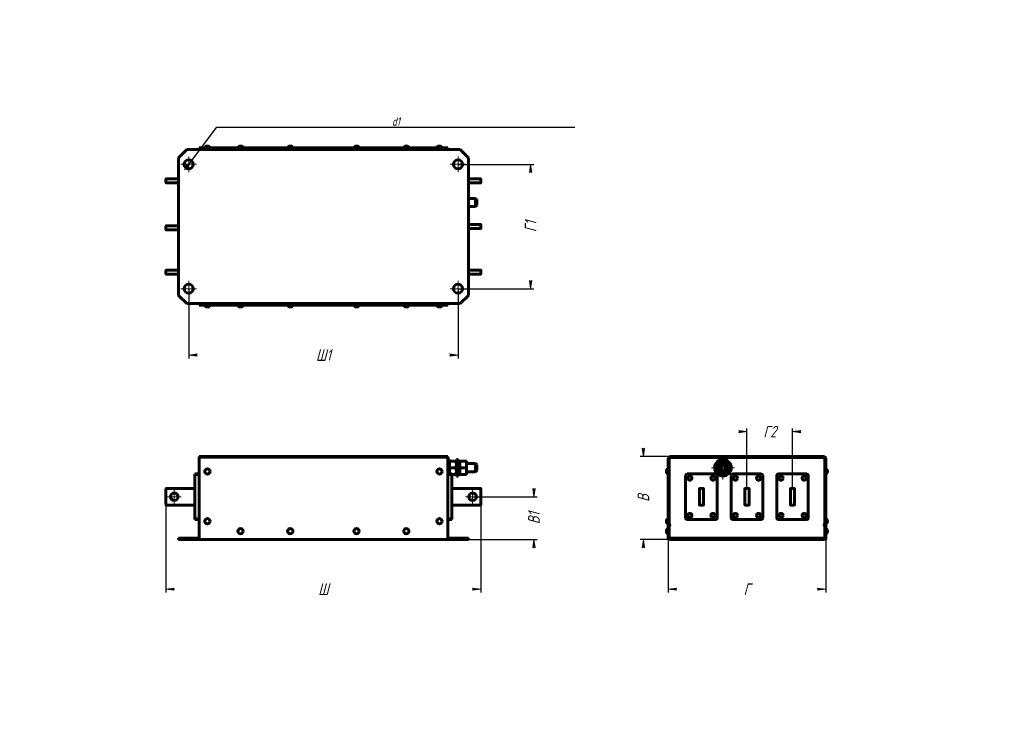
# Model space of a CAD drawing. Header units: millimetres. Extents: x 0 to 594, y 0 to 420.
import ezdxf

# ---------------------------------------------------------------- set-up
doc = ezdxf.new("R2010")
doc.units = ezdxf.units.MM
for name, pattern in [('K5LT_AXLED', [12, 7.5, -1.5, 1.5, -1.5]), ('K5LT_BASIC', [0]), ('K5LT_THIN', [0])]:
    doc.linetypes.add(name, pattern=pattern)
doc.layers.add('Системный слой', color=7, linetype='Continuous')
doc.styles.add('KDIMTEXTSTYLE', font='GOST_AU.SHX', dxfattribs={"width": 0.96, "oblique": 15, "height": 5})
doc.dimstyles.new('KDIMSTYLE (0.50)', dxfattribs={"dimtxt": 5, "dimasz": 1, "dimexe": 2, "dimexo": 0, "dimgap": 1, "dimtad": 1, "dimlfac": 2, "dimtxsty": 'KDIMTEXTSTYLE', "dimsah": 1, "dimcen": 0, "dimdle": 1, "dimadec": 0, "dimazin": 0, "dimtfac": 0.667, "dimtmove": 0, "dimatfit": 3, "dimfxl": 1, "dimtvp": 1, "dimtolj": 1, "dimtzin": 0, "dimarcsym": 0})

# ---------------------------------------------------------------- blocks, each defined once
blk = doc.blocks.new('U0')
at = {"layer": 'Системный слой', "color": 150, "linetype": 'K5LT_BASIC', "lineweight": 60, "true_color": 0x0080ff}
for p, q in [((257.74, 342.3), (257.74, 342.19)), ((257.74, 248.4), (257.74, 248.3))]:
    blk.add_line(p, q, dxfattribs=at)
blk = doc.blocks.new('U1')
at = {"layer": 'Системный слой', "color": 150, "linetype": 'K5LT_BASIC', "lineweight": 60, "true_color": 0x0080ff}
for p, q in [((258.24, 342.3), (258.24, 341.8)), ((258.24, 248.8), (258.24, 248.3))]:
    blk.add_line(p, q, dxfattribs=at)
blk = doc.blocks.new('U2')
at = {"layer": 'Системный слой', "color": 150, "linetype": 'K5LT_BASIC', "lineweight": 60, "true_color": 0x0080ff}
for p, q in [((274.94, 309.8), (274.94, 312.3)), ((274.94, 307.3), (274.94, 309.8))]:
    blk.add_line(p, q, dxfattribs=at)
blk = doc.blocks.new('U3')
at = {"layer": 'Системный слой', "color": 150, "linetype": 'K5LT_BASIC', "lineweight": 60, "true_color": 0x0080ff}
for p, q in [((275.74, 309.8), (275.74, 311.5)), ((275.74, 308.1), (275.74, 309.8))]:
    blk.add_line(p, q, dxfattribs=at)
blk = doc.blocks.new('U4')
at = {"layer": 'Системный слой', "color": 150, "linetype": 'K5LT_BASIC', "lineweight": 60, "true_color": 0x0080ff}
for p, q in [((108.74, 342.19), (108.74, 342.3)), ((108.74, 248.3), (108.74, 248.4))]:
    blk.add_line(p, q, dxfattribs=at)
blk = doc.blocks.new('U5')
at = {"layer": 'Системный слой', "color": 150, "linetype": 'K5LT_BASIC', "lineweight": 60, "true_color": 0x0080ff}
for p, q in [((108.24, 341.8), (108.24, 342.3)), ((108.24, 248.3), (108.24, 248.8))]:
    blk.add_line(p, q, dxfattribs=at)
blk = doc.blocks.new('KDIMARROW_01')
at = {"layer": 'Системный слой'}
blk.add_hatch(color=0, dxfattribs=at).paths.add_polyline_path([(0, 0), (-5, 0.66), (-4.5, 0), (-5, -0.66)])
at = {"layer": 'Системный слой', "color": 0, "linetype": 'K5LT_THIN', "lineweight": 18}
for p, q in [((-4.5, 0), (-5, 0.66)), ((-5, 0.66), (0, 0)), ((0, 0), (-5, -0.66)), ((-5, -0.66), (-4.5, 0)), ((0, 0), (-1, 0))]:
    blk.add_line(p, q, dxfattribs=at)
blk = doc.blocks.new('U6')
at = {"layer": 'Системный слой', "color": 30, "linetype": 'K5LT_AXLED', "lineweight": 18, "true_color": 0xff8000}
for q in [(101.99, 262.55), (97.24, 257.8), (106.74, 257.8), (101.99, 253.05)]:
    blk.add_line((101.99, 257.8), q, dxfattribs=at)
blk = doc.blocks.new('U7')
at = {"layer": 'Системный слой', "color": 30, "linetype": 'K5LT_AXLED', "lineweight": 18, "true_color": 0xff8000}
for q in [(97.24, 332.8), (101.99, 337.55), (106.74, 332.8), (101.99, 328.05)]:
    blk.add_line((101.99, 332.8), q, dxfattribs=at)
blk = doc.blocks.new('U8')
at = {"layer": 'Системный слой', "color": 30, "linetype": 'K5LT_AXLED', "lineweight": 18, "true_color": 0xff8000}
for q in [(264.49, 262.55), (259.74, 257.8), (269.24, 257.8), (264.49, 253.05)]:
    blk.add_line((264.49, 257.8), q, dxfattribs=at)
blk = doc.blocks.new('U9')
at = {"layer": 'Системный слой', "color": 30, "linetype": 'K5LT_AXLED', "lineweight": 18, "true_color": 0xff8000}
for q in [(259.74, 332.8), (264.49, 337.55), (269.24, 332.8), (264.49, 328.05)]:
    blk.add_line((264.49, 332.8), q, dxfattribs=at)
blk = doc.blocks.new('KDIMARROW_02')
at = {"layer": 'Системный слой'}
blk.add_hatch(color=0, dxfattribs=at).paths.add_polyline_path([(4.5, 0), (5, 0.66), (0, 0), (5, -0.66)])
at = {"layer": 'Системный слой', "color": 0, "linetype": 'K5LT_THIN', "lineweight": 18}
for p, q in [((0, 0), (-1, 0)), ((5, 0.66), (0, 0)), ((0, 0), (5, -0.66)), ((0, 0), (7, 0)), ((4.5, 0), (5, 0.66)), ((5, -0.66), (4.5, 0))]:
    blk.add_line(p, q, dxfattribs=at)
blk = doc.blocks.new('U10')
at = {"layer": 'Системный слой', "color": 150, "linetype": 'K5LT_BASIC', "lineweight": 60, "true_color": 0x0080ff}
for p, q in [((259.24, 149.87), (259.24, 154.87)), ((259.24, 146.12), (259.24, 149.87))]:
    blk.add_line(p, q, dxfattribs=at)
blk = doc.blocks.new('U11')
at = {"layer": 'Системный слой', "color": 150, "linetype": 'K5LT_BASIC', "lineweight": 60, "true_color": 0x0080ff}
for p, q in [((264.44, 149.87), (264.44, 154.87)), ((264.44, 144.87), (264.44, 149.87))]:
    blk.add_line(p, q, dxfattribs=at)
blk = doc.blocks.new('U12')
at = {"layer": 'Системный слой', "color": 150, "linetype": 'K5LT_BASIC', "lineweight": 60, "true_color": 0x0080ff}
for p, q in [((263.44, 149.87), (263.44, 154.87)), ((263.44, 144.87), (263.44, 149.87))]:
    blk.add_line(p, q, dxfattribs=at)
blk = doc.blocks.new('U13')
at = {"layer": 'Системный слой', "color": 150, "linetype": 'K5LT_BASIC', "lineweight": 60, "true_color": 0x0080ff}
for p, q in [((259.24, 147.87), (259.27, 147.28)), ((259.27, 147.28), (259.37, 146.69)), ((259.37, 146.69), (259.51, 146.12))]:
    blk.add_line(p, q, dxfattribs=at)
blk = doc.blocks.new('U14')
at = {"layer": 'Системный слой', "color": 30, "linetype": 'K5LT_AXLED', "lineweight": 18, "true_color": 0xff8000}
for q in [(88.99, 132.37), (93.24, 136.62), (97.49, 132.37), (93.24, 128.12)]:
    blk.add_line((93.24, 132.37), q, dxfattribs=at)
blk = doc.blocks.new('U15')
at = {"layer": 'Системный слой', "color": 30, "linetype": 'K5LT_AXLED', "lineweight": 18, "true_color": 0xff8000}
for q in [(268.99, 132.37), (273.24, 136.62), (277.49, 132.37), (273.24, 128.12)]:
    blk.add_line((273.24, 132.37), q, dxfattribs=at)
blk = doc.blocks.new('U16')
at = {"layer": 'Системный слой', "color": 150, "linetype": 'K5LT_BASIC', "lineweight": 60, "true_color": 0x0080ff}
for p, q in [((465.27, 127.37), (465.02, 127.37)), ((467.52, 127.37), (467.27, 127.37))]:
    blk.add_line(p, q, dxfattribs=at)
blk = doc.blocks.new('U17')
at = {"layer": 'Системный слой', "color": 150, "linetype": 'K5LT_BASIC', "lineweight": 60, "true_color": 0x0080ff}
for p, q in [((467.52, 137.37), (467.52, 137.12)), ((467.52, 127.62), (467.52, 127.37))]:
    blk.add_line(p, q, dxfattribs=at)
blk = doc.blocks.new('U18')
at = {"layer": 'Системный слой', "color": 150, "linetype": 'K5LT_BASIC', "lineweight": 60, "true_color": 0x0080ff}
for p, q in [((465.02, 137.12), (465.02, 137.37)), ((465.02, 127.37), (465.02, 127.62))]:
    blk.add_line(p, q, dxfattribs=at)
blk = doc.blocks.new('U19')
at = {"layer": 'Системный слой', "color": 150, "linetype": 'K5LT_BASIC', "lineweight": 60, "true_color": 0x0080ff}
for p, q in [((465.02, 137.37), (465.27, 137.37)), ((467.27, 137.37), (467.52, 137.37))]:
    blk.add_line(p, q, dxfattribs=at)
blk = doc.blocks.new('U20')
at = {"layer": 'Системный слой', "color": 150, "linetype": 'K5LT_BASIC', "lineweight": 60, "true_color": 0x0080ff}
for p, q in [((410.27, 127.37), (410.02, 127.37)), ((412.52, 127.37), (412.27, 127.37))]:
    blk.add_line(p, q, dxfattribs=at)
blk = doc.blocks.new('U21')
at = {"layer": 'Системный слой', "color": 150, "linetype": 'K5LT_BASIC', "lineweight": 60, "true_color": 0x0080ff}
for p, q in [((412.52, 137.37), (412.52, 137.12)), ((412.52, 127.62), (412.52, 127.37))]:
    blk.add_line(p, q, dxfattribs=at)
blk = doc.blocks.new('U22')
at = {"layer": 'Системный слой', "color": 150, "linetype": 'K5LT_BASIC', "lineweight": 60, "true_color": 0x0080ff}
for p, q in [((410.02, 137.12), (410.02, 137.37)), ((410.02, 127.37), (410.02, 127.62))]:
    blk.add_line(p, q, dxfattribs=at)
blk = doc.blocks.new('U23')
at = {"layer": 'Системный слой', "color": 150, "linetype": 'K5LT_BASIC', "lineweight": 60, "true_color": 0x0080ff}
for p, q in [((410.02, 137.37), (410.27, 137.37)), ((412.27, 137.37), (412.52, 137.37))]:
    blk.add_line(p, q, dxfattribs=at)
blk = doc.blocks.new('U24')
at = {"layer": 'Системный слой', "color": 150, "linetype": 'K5LT_BASIC', "lineweight": 60, "true_color": 0x0080ff}
for p, q in [((391.77, 107.37), (392.27, 107.37)), ((485.27, 107.37), (485.77, 107.37))]:
    blk.add_line(p, q, dxfattribs=at)
blk = doc.blocks.new('U25')
at = {"layer": 'Системный слой', "color": 150, "linetype": 'K5LT_BASIC', "lineweight": 60, "true_color": 0x0080ff}
for p, q in [((437.77, 127.37), (437.52, 127.37)), ((440.02, 127.37), (439.77, 127.37))]:
    blk.add_line(p, q, dxfattribs=at)
blk = doc.blocks.new('U26')
at = {"layer": 'Системный слой', "color": 150, "linetype": 'K5LT_BASIC', "lineweight": 60, "true_color": 0x0080ff}
for p, q in [((440.02, 137.37), (440.02, 137.12)), ((440.02, 127.62), (440.02, 127.37))]:
    blk.add_line(p, q, dxfattribs=at)
blk = doc.blocks.new('U27')
at = {"layer": 'Системный слой', "color": 150, "linetype": 'K5LT_BASIC', "lineweight": 60, "true_color": 0x0080ff}
for p, q in [((437.52, 137.12), (437.52, 137.37)), ((437.52, 127.37), (437.52, 127.62))]:
    blk.add_line(p, q, dxfattribs=at)
blk = doc.blocks.new('U28')
at = {"layer": 'Системный слой', "color": 150, "linetype": 'K5LT_BASIC', "lineweight": 60, "true_color": 0x0080ff}
for p, q in [((437.52, 137.37), (437.77, 137.37)), ((439.77, 137.37), (440.02, 137.37))]:
    blk.add_line(p, q, dxfattribs=at)
blk = doc.blocks.new('U29')
at = {"layer": 'Системный слой', "color": 30, "linetype": 'K5LT_AXLED', "lineweight": 18, "true_color": 0xff8000}
for q in [(424.27, 156.87), (417.27, 149.87), (431.27, 149.87), (424.27, 142.87)]:
    blk.add_line((424.27, 149.87), q, dxfattribs=at)

msp = doc.modelspace()

# ---------------------------------------------------------------- linework, layer by layer
at = {"layer": 'Системный слой', "color": 150, "linetype": 'K5LT_BASIC', "lineweight": 60, "true_color": 0x0080ff}
for p, q in [((100.7365, 341.7955), (95.7365, 336.7955)), ((108.7365, 341.7955), (100.7365, 341.7955)), ((108.2365, 342.7955), (258.2365, 342.7955)), ((108.2365, 342.2955), (108.2365, 342.7955)), ((108.2365, 342.2955), (258.2365, 342.2955)), ((108.7365, 342.1911), (108.7365, 341.7955)), ((108.7365, 341.7955), (108.7365, 341.0455)), ((257.7365, 341.7955), (257.7365, 342.1911)), ((265.7365, 341.7955), (257.7365, 341.7955)), ((257.7365, 341.0455), (257.7365, 341.7955)), ((258.2365, 342.2955), (258.2365, 342.7955)), ((270.7365, 336.7955), (265.7365, 341.7955)), ((95.7365, 336.7955), (95.7365, 253.7955)), ((270.7365, 253.7955), (270.7365, 336.7955)), ((88.2365, 321.7955), (88.2365, 323.7955)), ((88.4865, 324.0455), (95.7365, 324.0455)), ((88.4865, 321.5455), (95.7365, 321.5455)), ((277.9865, 324.0455), (270.7365, 324.0455)), ((277.9865, 321.5455), (270.7365, 321.5455)), ((278.2365, 323.7955), (278.2365, 321.7955)), ((274.9365, 312.2955), (270.7365, 312.2955)), ((274.9365, 312.2955), (275.7365, 311.4955)), ((274.9365, 307.2955), (270.7365, 307.2955)), ((274.9365, 307.2955), (275.7365, 308.0955)), ((88.2365, 293.5455), (88.2365, 295.5455)), ((88.4865, 295.7955), (95.7365, 295.7955)), ((88.4865, 293.2955), (95.7365, 293.2955)), ((277.9865, 296.5455), (270.7365, 296.5455)), ((277.9865, 294.0455), (270.7365, 294.0455)), ((278.2365, 296.2955), (278.2365, 294.2955)), ((88.2365, 266.7955), (88.2365, 268.7955)), ((88.4865, 269.0455), (95.7365, 269.0455)), ((277.9865, 269.0455), (270.7365, 269.0455)), ((278.2365, 268.7955), (278.2365, 266.7955)), ((88.4865, 266.5455), (95.7365, 266.5455)), ((277.9865, 266.5455), (270.7365, 266.5455)), ((95.7365, 253.7955), (100.7365, 248.7955)), ((108.7365, 249.5455), (108.7365, 248.7955)), ((257.7365, 248.7955), (257.7365, 249.5455)), ((265.7365, 248.7955), (270.7365, 253.7955)), ((100.7365, 248.7955), (108.7365, 248.7955)), ((258.2365, 248.2955), (108.2365, 248.2955)), ((108.2365, 248.2955), (108.2365, 247.7955)), ((258.2365, 247.7955), (108.2365, 247.7955)), ((108.7365, 248.7955), (108.7365, 248.3998)), ((257.7365, 248.7955), (265.7365, 248.7955)), ((257.7365, 248.3998), (257.7365, 248.7955)), ((258.2365, 248.2955), (258.2365, 247.7955)), ((108.2365, 156.6158), (108.2365, 155.6158)), ((108.2365, 156.6158), (258.2365, 156.6158)), ((108.2365, 155.6158), (108.2365, 106.6158)), ((258.2365, 155.6158), (258.2365, 156.6158)), ((258.2365, 106.6158), (258.2365, 155.6158)), ((259.2365, 154.8658), (258.2365, 154.8658)), ((264.4365, 154.8658), (263.4365, 154.8658)), ((391.2693, 106.6158), (391.2693, 155.6158)), ((391.7693, 106.6158), (391.7693, 155.6158)), ((392.7693, 155.1158), (391.7693, 155.6158)), ((391.7693, 155.6158), (392.2693, 155.6158)), ((392.2693, 156.6158), (485.2693, 156.6158)), ((392.2693, 156.1158), (485.2693, 156.1158)), ((392.2693, 155.6158), (392.2693, 156.1158)), ((392.2693, 156.1158), (392.7693, 155.1158)), ((392.7693, 155.1158), (392.2693, 155.6158)), ((392.2693, 155.6158), (392.7693, 155.1158)), ((484.7693, 155.1158), (485.2693, 156.1158)), ((485.7693, 155.6158), (484.7693, 155.1158)), ((484.7693, 155.1158), (485.2693, 155.6158)), ((485.2693, 155.6158), (484.7693, 155.1158)), ((485.2693, 156.1158), (485.2693, 155.6158)), ((485.2693, 155.6158), (485.7693, 155.6158)), ((485.7693, 155.6158), (485.7693, 106.6158)), ((486.2693, 155.6158), (486.2693, 106.6158)), ((259.2365, 153.8658), (259.5938, 153.8658)), ((259.5938, 153.8658), (263.0793, 153.8658)), ((259.5938, 149.8658), (263.0793, 149.8658)), ((263.0793, 153.8658), (263.4365, 153.8658)), ((265.4365, 153.6658), (264.4365, 153.6658)), ((264.4365, 150.0563), (265.4365, 150.4203)), ((264.4365, 149.3114), (265.4365, 149.6753)), ((265.4365, 153.8658), (265.7938, 153.8658)), ((265.4365, 151.8658), (265.4365, 153.8658)), ((265.4365, 147.8658), (265.4365, 151.8658)), ((265.7938, 153.8658), (269.2793, 153.8658)), ((265.7938, 149.8658), (269.2793, 149.8658)), ((269.2793, 153.8658), (269.6365, 153.8658)), ((269.6365, 151.8658), (269.6365, 153.8658)), ((274.9365, 152.3658), (269.6365, 152.3658)), ((269.6365, 147.8658), (269.6365, 151.8658)), ((274.9365, 147.3658), (274.9365, 152.3658)), ((274.9365, 152.3658), (275.7365, 151.5658)), ((275.7365, 148.1658), (275.7365, 151.5658)), ((419.6505, 149.8658), (420.8052, 151.8658)), ((420.8052, 147.8658), (419.6505, 149.8658)), ((420.8052, 151.8658), (421.9599, 153.8658)), ((421.9599, 153.8658), (424.2693, 153.8658)), ((424.2693, 153.8658), (426.5787, 153.8658)), ((426.5787, 153.8658), (427.7334, 151.8658)), ((427.7334, 151.8658), (428.8881, 149.8658)), ((428.8881, 149.8658), (427.7334, 147.8658)), ((105.7365, 146.1158), (105.7365, 145.1158)), ((105.7365, 146.1158), (108.2365, 146.1158)), ((105.7365, 145.1158), (105.7365, 119.6158)), ((260.7365, 146.1158), (258.2365, 146.1158)), ((260.7365, 145.1158), (260.7365, 146.1158)), ((260.7365, 145.8658), (263.0793, 145.8658)), ((260.7365, 119.6158), (260.7365, 145.1158)), ((263.4365, 145.8658), (263.0793, 145.8658)), ((264.4365, 144.8658), (263.4365, 144.8658)), ((265.4365, 146.0658), (264.4365, 146.0658)), ((265.4365, 145.8658), (265.4365, 147.8658)), ((265.7938, 145.8658), (265.4365, 145.8658)), ((265.7938, 145.8658), (269.2793, 145.8658)), ((269.6365, 145.8658), (269.2793, 145.8658)), ((269.6365, 145.8658), (269.6365, 147.8658)), ((274.9365, 147.3658), (269.6365, 147.3658)), ((274.9365, 147.3658), (275.7365, 148.1658)), ((401.7693, 119.6158), (401.7693, 145.1158)), ((402.7693, 146.1158), (419.7693, 146.1158)), ((420.7693, 145.1158), (420.7693, 119.6158)), ((421.9599, 145.8658), (420.8052, 147.8658)), ((424.2693, 145.8658), (421.9599, 145.8658)), ((426.5787, 145.8658), (424.2693, 145.8658)), ((427.7334, 147.8658), (426.5787, 145.8658)), ((429.2693, 119.6158), (429.2693, 145.1158)), ((430.2693, 146.1158), (447.2693, 146.1158)), ((448.2693, 145.1158), (448.2693, 119.6158)), ((456.7693, 119.6158), (456.7693, 145.1158)), ((457.7693, 146.1158), (474.7693, 146.1158)), ((475.7693, 145.1158), (475.7693, 119.6158)), ((88.2365, 137.1158), (88.2365, 127.6158)), ((105.7365, 137.3658), (88.4865, 137.3658)), ((260.7365, 137.3658), (277.9865, 137.3658)), ((278.2365, 137.1158), (278.2365, 127.6158)), ((410.0193, 137.1158), (410.0193, 127.6158)), ((410.2693, 137.3658), (412.2693, 137.3658)), ((412.5193, 137.1158), (412.5193, 127.6158)), ((437.5193, 137.1158), (437.5193, 127.6158)), ((437.7693, 137.3658), (439.7693, 137.3658)), ((440.0193, 137.1158), (440.0193, 127.6158)), ((465.0193, 137.1158), (465.0193, 127.6158)), ((465.2693, 137.3658), (467.2693, 137.3658)), ((467.5193, 137.1158), (467.5193, 127.6158)), ((88.4865, 127.3658), (105.7365, 127.3658)), ((277.9865, 127.3658), (260.7365, 127.3658)), ((410.2693, 127.3658), (412.2693, 127.3658)), ((437.7693, 127.3658), (439.7693, 127.3658)), ((465.2693, 127.3658), (467.2693, 127.3658)), ((105.7365, 119.6158), (105.7365, 118.6158)), ((260.7365, 118.6158), (260.7365, 119.6158)), ((105.7365, 118.6158), (108.2365, 118.6158)), ((260.7365, 118.6158), (258.2365, 118.6158)), ((391.7693, 115.3658), (392.2693, 115.3658)), ((392.2693, 114.8658), (391.7693, 114.8658)), ((391.7693, 114.8658), (391.7693, 107.3658)), ((392.2693, 115.3658), (392.2693, 114.8658)), ((392.2693, 115.3658), (392.7693, 115.3658)), ((419.7693, 118.6158), (402.7693, 118.6158)), ((447.2693, 118.6158), (430.2693, 118.6158)), ((474.7693, 118.6158), (457.7693, 118.6158)), ((484.7693, 115.3658), (485.2693, 115.3658)), ((485.2693, 114.8658), (485.2693, 115.3658)), ((485.7693, 115.3658), (485.2693, 115.3658)), ((485.7693, 114.8658), (485.2693, 114.8658)), ((485.7693, 107.3658), (485.7693, 114.8658)), ((95.7365, 107.3658), (95.7365, 106.6158)), ((100.7365, 107.3658), (95.7365, 107.3658)), ((100.7365, 107.3658), (100.7365, 106.6158)), ((108.2365, 107.3658), (100.7365, 107.3658)), ((265.7365, 107.3658), (258.2365, 107.3658)), ((270.7365, 107.3658), (265.7365, 107.3658)), ((265.7365, 107.3658), (265.7365, 106.6158)), ((270.7365, 107.3658), (270.7365, 106.6158)), ((397.2693, 107.3658), (392.2693, 107.3658)), ((392.2693, 107.3658), (392.2693, 106.6158)), ((397.2693, 107.3658), (397.2693, 106.6158)), ((480.2693, 107.3658), (397.2693, 107.3658)), ((480.2693, 107.3658), (480.2693, 106.6158)), ((485.2693, 107.3658), (480.2693, 107.3658)), ((485.2693, 107.3658), (485.2693, 106.6158)), ((100.7365, 106.6158), (95.7365, 106.6158)), ((108.2365, 106.6158), (100.7365, 106.6158)), ((108.2365, 106.6158), (258.2365, 106.6158)), ((265.7365, 106.6158), (258.2365, 106.6158)), ((270.7365, 106.6158), (265.7365, 106.6158)), ((391.7693, 106.6158), (391.2693, 106.6158)), ((397.2693, 106.6158), (392.2693, 106.6158)), ((480.2693, 106.6158), (397.2693, 106.6158)), ((485.2693, 106.6158), (480.2693, 106.6158)), ((485.7693, 106.6158), (486.2693, 106.6158))]:
    msp.add_line(p, q, dxfattribs=at)
at = {"layer": 'Системный слой', "color": 7, "linetype": 'K5LT_THIN', "lineweight": 18}
for p, q in [((257.7365, 341.0455), (108.7365, 341.0455)), ((88.2365, 323.7955), (88.4865, 323.7955)), ((88.4865, 321.7955), (88.2365, 321.7955)), ((88.4865, 324.0455), (88.4865, 323.7955)), ((88.4865, 323.7955), (95.7365, 323.7955)), ((88.4865, 321.7955), (88.4865, 323.7955)), ((88.4865, 321.7955), (95.7365, 321.7955)), ((88.4865, 321.5455), (88.4865, 321.7955)), ((277.9865, 323.7955), (270.7365, 323.7955)), ((277.9865, 321.7955), (270.7365, 321.7955)), ((277.9865, 324.0455), (277.9865, 323.7955)), ((277.9865, 323.7955), (278.2365, 323.7955)), ((277.9865, 323.7955), (277.9865, 321.7955)), ((277.9865, 321.5455), (277.9865, 321.7955)), ((278.2365, 321.7955), (277.9865, 321.7955)), ((274.9365, 311.8895), (270.7365, 311.8895)), ((275.3425, 311.8895), (274.9365, 311.8895)), ((274.9365, 307.7014), (270.7365, 307.7014)), ((275.3425, 307.7014), (274.9365, 307.7014)), ((88.2365, 295.5455), (88.4865, 295.5455)), ((88.4865, 293.5455), (88.2365, 293.5455)), ((88.4865, 295.7955), (88.4865, 295.5455)), ((88.4865, 295.5455), (95.7365, 295.5455)), ((88.4865, 293.5455), (88.4865, 295.5455)), ((88.4865, 293.5455), (95.7365, 293.5455)), ((88.4865, 293.2955), (88.4865, 293.5455)), ((277.9865, 296.2955), (270.7365, 296.2955)), ((277.9865, 294.2955), (270.7365, 294.2955)), ((277.9865, 296.5455), (277.9865, 296.2955)), ((277.9865, 296.2955), (278.2365, 296.2955)), ((277.9865, 296.2955), (277.9865, 294.2955)), ((277.9865, 294.0455), (277.9865, 294.2955)), ((278.2365, 294.2955), (277.9865, 294.2955)), ((88.2365, 268.7955), (88.4865, 268.7955)), ((88.4865, 269.0455), (88.4865, 268.7955)), ((88.4865, 268.7955), (95.7365, 268.7955)), ((88.4865, 266.7955), (88.4865, 268.7955)), ((277.9865, 268.7955), (270.7365, 268.7955)), ((277.9865, 269.0455), (277.9865, 268.7955)), ((277.9865, 268.7955), (278.2365, 268.7955)), ((277.9865, 268.7955), (277.9865, 266.7955)), ((88.4865, 266.7955), (88.2365, 266.7955)), ((88.4865, 266.7955), (95.7365, 266.7955)), ((88.4865, 266.5455), (88.4865, 266.7955)), ((277.9865, 266.7955), (270.7365, 266.7955)), ((277.9865, 266.5455), (277.9865, 266.7955)), ((278.2365, 266.7955), (277.9865, 266.7955)), ((108.7365, 249.5455), (257.7365, 249.5455)), ((258.2365, 155.6158), (108.2365, 155.6158)), ((274.9365, 151.9599), (269.6365, 151.9599)), ((275.3425, 151.9599), (274.9365, 151.9599)), ((105.7365, 145.1158), (108.2365, 145.1158)), ((260.7365, 145.1158), (258.2365, 145.1158)), ((274.9365, 147.7718), (269.6365, 147.7718)), ((275.3425, 147.7718), (274.9365, 147.7718)), ((88.4865, 137.1158), (88.2365, 137.1158)), ((88.4865, 137.3658), (88.4865, 137.1158)), ((105.7365, 137.1158), (88.4865, 137.1158)), ((88.4865, 137.1158), (88.4865, 127.6158)), ((260.7365, 137.1158), (277.9865, 137.1158)), ((277.9865, 137.3658), (277.9865, 137.1158)), ((277.9865, 137.1158), (277.9865, 127.6158)), ((277.9865, 137.1158), (278.2365, 137.1158)), ((88.2365, 127.6158), (88.4865, 127.6158)), ((88.4865, 127.6158), (105.7365, 127.6158)), ((88.4865, 127.6158), (88.4865, 127.3658)), ((277.9865, 127.6158), (260.7365, 127.6158)), ((278.2365, 127.6158), (277.9865, 127.6158)), ((277.9865, 127.6158), (277.9865, 127.3658)), ((105.7365, 119.6158), (108.2365, 119.6158)), ((260.7365, 119.6158), (258.2365, 119.6158))]:
    msp.add_line(p, q, dxfattribs=at)
at = {"layer": 'Системный слой', "color": 150, "linetype": 'K5LT_BASIC', "lineweight": 60, "true_color": 0x0080ff}
for centre, radius in [((101.9865, 332.7955), 2.75), ((264.4865, 332.7955), 2.75), ((101.9865, 257.7955), 2.75), ((264.4865, 257.7955), 2.75), ((424.2693, 149.8658), 5), ((113.2365, 147.6158), 1.575), ((253.2365, 147.6158), 1.575), ((424.2693, 149.8658), 2.7), ((424.2693, 149.8658), 2.5), ((424.2693, 149.8658), 1.7), ((404.2693, 143.6158), 1.25), ((418.2693, 143.6158), 1.25), ((431.7693, 143.6158), 1.25), ((445.7693, 143.6158), 1.25), ((459.2693, 143.6158), 1.25), ((473.2693, 143.6158), 1.25), ((93.2365, 132.3658), 2.25), ((273.2365, 132.3658), 2.25), ((113.2365, 117.6158), 1.575), ((253.2365, 117.6158), 1.575), ((404.2693, 121.1158), 1.25), ((418.2693, 121.1158), 1.25), ((431.7693, 121.1158), 1.25), ((445.7693, 121.1158), 1.25), ((459.2693, 121.1158), 1.25), ((473.2693, 121.1158), 1.25), ((133.2365, 111.6158), 1.575), ((163.2365, 111.6158), 1.575), ((203.2365, 111.6158), 1.575), ((233.2365, 111.6158), 1.575)]:
    msp.add_circle(centre, radius, dxfattribs=at)
for centre, radius, start, end in [((113.2365, 342.1392), 1.7062, 90, 157.3801351), ((113.2365, 342.1392), 1.7062, 22.6198649, 90), ((133.2365, 342.1392), 1.7062, 90, 157.3801351), ((133.2365, 342.1392), 1.7062, 22.6198649, 90), ((163.2365, 342.1392), 1.7062, 90, 157.3801351), ((163.2365, 342.1392), 1.7062, 22.6198649, 90), ((203.2365, 342.1392), 1.7062, 90, 157.3801351), ((203.2365, 342.1392), 1.7062, 22.6198649, 90), ((233.2365, 342.1392), 1.7062, 90, 157.3801351), ((233.2365, 342.1392), 1.7062, 22.6198649, 90), ((253.2365, 342.1392), 1.7062, 90, 157.3801351), ((253.2365, 342.1392), 1.7062, 22.6198649, 90), ((88.4865, 323.7955), 0.25, 90, 180), ((88.4865, 321.7955), 0.25, 180, 270), ((277.9865, 323.7955), 0.25, 0, 90), ((277.9865, 321.7955), 0.25, 270, 0), ((88.4865, 295.5455), 0.25, 90, 180), ((88.4865, 293.5455), 0.25, 180, 270), ((277.9865, 296.2955), 0.25, 0, 90), ((277.9865, 294.2955), 0.25, 270, 0), ((88.4865, 268.7955), 0.25, 90, 180), ((277.9865, 268.7955), 0.25, 0, 90), ((88.4865, 266.7955), 0.25, 180, 270), ((277.9865, 266.7955), 0.25, 270, 0), ((113.2365, 248.4517), 1.7062, 202.6198649, 270), ((113.2365, 248.4517), 1.7062, 270, 337.3801351), ((133.2365, 248.4517), 1.7062, 202.6198649, 270), ((133.2365, 248.4517), 1.7062, 270, 337.3801351), ((163.2365, 248.4517), 1.7062, 202.6198649, 270), ((163.2365, 248.4517), 1.7062, 270, 337.3801351), ((203.2365, 248.4517), 1.7062, 202.6198649, 270), ((203.2365, 248.4517), 1.7062, 270, 337.3801351), ((233.2365, 248.4517), 1.7062, 202.6198649, 270), ((233.2365, 248.4517), 1.7062, 270, 337.3801351), ((253.2365, 248.4517), 1.7062, 202.6198649, 270), ((253.2365, 248.4517), 1.7062, 270, 337.3801351), ((392.2693, 155.6158), 1, 90, 180), ((392.2693, 155.6158), 0.5, 90, 180), ((485.2693, 155.6158), 1, 0, 90), ((485.2693, 155.6158), 0.5, 0, 90), ((391.9256, 147.6158), 1.7062, 112.6198649, 180), ((424.2693, 149.8658), 4, 150, 210), ((424.2693, 149.8658), 4, 90, 150), ((424.2693, 149.8658), 4, 30, 90), ((424.2693, 149.8658), 4, 330, 30), ((485.6131, 147.6158), 1.7062, 0, 67.3801351), ((391.9256, 147.6158), 1.7062, 180, 247.3801351), ((402.7693, 145.1158), 1, 90, 180), ((419.7693, 145.1158), 1, 0, 90), ((424.2693, 149.8658), 4, 210, 270), ((424.2693, 149.8658), 4, 270, 330), ((430.2693, 145.1158), 1, 90, 180), ((447.2693, 145.1158), 1, 0, 90), ((457.7693, 145.1158), 1, 90, 180), ((474.7693, 145.1158), 1, 0, 90), ((485.6131, 147.6158), 1.7062, 292.6198649, 0), ((88.4865, 137.1158), 0.25, 90, 180), ((277.9865, 137.1158), 0.25, 0, 90), ((410.2693, 137.1158), 0.25, 90, 180), ((412.2693, 137.1158), 0.25, 0, 90), ((437.7693, 137.1158), 0.25, 90, 180), ((439.7693, 137.1158), 0.25, 0, 90), ((465.2693, 137.1158), 0.25, 90, 180), ((467.2693, 137.1158), 0.25, 0, 90), ((88.4865, 127.6158), 0.25, 180, 270), ((277.9865, 127.6158), 0.25, 270, 0), ((410.2693, 127.6158), 0.25, 180, 270), ((412.2693, 127.6158), 0.25, 270, 0), ((437.7693, 127.6158), 0.25, 180, 270), ((439.7693, 127.6158), 0.25, 270, 0), ((465.2693, 127.6158), 0.25, 180, 270), ((467.2693, 127.6158), 0.25, 270, 0), ((391.9256, 117.6158), 1.7062, 112.6198649, 180), ((402.7693, 119.6158), 1, 180, 270), ((419.7693, 119.6158), 1, 270, 0), ((430.2693, 119.6158), 1, 180, 270), ((447.2693, 119.6158), 1, 270, 0), ((457.7693, 119.6158), 1, 180, 270), ((474.7693, 119.6158), 1, 270, 0), ((485.6131, 117.6158), 1.7062, 0, 67.3801351), ((391.9256, 117.6158), 1.7062, 180, 247.3801351), ((391.9256, 111.6158), 1.7062, 112.6198649, 180), ((485.6131, 117.6158), 1.7062, 292.6198649, 0), ((485.6131, 111.6158), 1.7062, 0, 67.3801351), ((391.9256, 111.6158), 1.7062, 180, 247.3801351), ((393.0193, 107.8658), 1.25, 203.5781785, 233.1301024), ((484.5193, 107.8658), 1.25, 306.8698976, 336.4218215), ((485.6131, 111.6158), 1.7062, 292.6198649, 0)]:
    msp.add_arc(centre, radius, start, end, dxfattribs=at)
at = {"layer": 'Системный слой', "color": 7, "linetype": 'K5LT_THIN', "lineweight": 18}
msp.add_arc((424.2693, 149.8658), 2.0941, 70, 340, dxfattribs=at)
at = {"layer": 'Системный слой', "color": 150, "linetype": 'K5LT_BASIC', "lineweight": 60, "true_color": 0x0080ff}
for points, knots in [([(259.5938, 153.8658), (259.5463, 153.7232), (259.4772, 153.498), (259.3986, 153.1926), (259.3401, 152.926), (259.2893, 152.6323), (259.2524, 152.3123), (259.2383, 152.0555), (259.2365, 151.9084), (259.2365, 151.8658)], [0, 0, 0, 0, 2.19292395, 3.44223855, 4.62217717, 6.20193322, 7.82790196, 9.3718265, 10, 10, 10, 10]), ([(259.2365, 151.8658), (259.2365, 151.7432), (259.245, 151.5063), (259.2821, 151.1456), (259.336, 150.8237), (259.4249, 150.4196), (259.5123, 150.1139), (259.5846, 149.8934), (259.5938, 149.8658)], [0, 0, 0, 0, 1.62832751, 3.14968569, 4.81508301, 5.95247187, 8.61753361, 9, 9, 9, 9]), ([(259.5938, 149.8658), (259.5463, 149.7232), (259.4772, 149.498), (259.3986, 149.1926), (259.3401, 148.926), (259.2893, 148.6323), (259.2524, 148.3123), (259.2383, 148.0555), (259.2365, 147.9084), (259.2365, 147.8658)], [0, 0, 0, 0, 2.19292395, 3.44223855, 4.62217717, 6.20193322, 7.82790196, 9.3718265, 10, 10, 10, 10]), ([(263.4365, 151.8658), (263.4365, 151.9884), (263.4281, 152.2254), (263.391, 152.586), (263.337, 152.908), (263.2482, 153.312), (263.1608, 153.6177), (263.0885, 153.8382), (263.0793, 153.8658)], [0, 0, 0, 0, 1.62832751, 3.14968569, 4.81508301, 5.95247187, 8.61753361, 9, 9, 9, 9]), ([(263.0793, 149.8658), (263.1268, 150.0084), (263.1959, 150.2337), (263.2745, 150.5391), (263.3329, 150.8057), (263.3838, 151.0993), (263.4207, 151.4193), (263.4347, 151.6762), (263.4365, 151.8233), (263.4365, 151.8658)], [0, 0, 0, 0, 2.19292395, 3.44223855, 4.62217717, 6.20193322, 7.82790196, 9.3718265, 10, 10, 10, 10]), ([(263.4365, 147.8658), (263.4365, 147.9884), (263.4281, 148.2254), (263.391, 148.586), (263.337, 148.908), (263.2482, 149.312), (263.1608, 149.6177), (263.0885, 149.8382), (263.0793, 149.8658)], [0, 0, 0, 0, 1.62832751, 3.14968569, 4.81508301, 5.95247187, 8.61753361, 9, 9, 9, 9]), ([(265.7938, 153.8658), (265.7463, 153.7232), (265.6772, 153.498), (265.5986, 153.1926), (265.5401, 152.926), (265.4893, 152.6323), (265.4524, 152.3123), (265.4383, 152.0555), (265.4365, 151.9084), (265.4365, 151.8658)], [0, 0, 0, 0, 2.19292395, 3.44223855, 4.62217717, 6.20193322, 7.82790196, 9.3718265, 10, 10, 10, 10]), ([(265.4365, 151.8658), (265.4365, 151.7432), (265.445, 151.5063), (265.4821, 151.1456), (265.536, 150.8237), (265.6249, 150.4196), (265.7123, 150.1139), (265.7846, 149.8934), (265.7938, 149.8658)], [0, 0, 0, 0, 1.62832751, 3.14968569, 4.81508301, 5.95247187, 8.61753361, 9, 9, 9, 9]), ([(265.7938, 149.8658), (265.7463, 149.7232), (265.6772, 149.498), (265.5986, 149.1926), (265.5401, 148.926), (265.4893, 148.6323), (265.4524, 148.3123), (265.4383, 148.0555), (265.4365, 147.9084), (265.4365, 147.8658)], [0, 0, 0, 0, 2.19292395, 3.44223855, 4.62217717, 6.20193322, 7.82790196, 9.3718265, 10, 10, 10, 10]), ([(269.6365, 151.8658), (269.6365, 151.9884), (269.6281, 152.2254), (269.591, 152.586), (269.537, 152.908), (269.4482, 153.312), (269.3608, 153.6177), (269.2885, 153.8382), (269.2793, 153.8658)], [0, 0, 0, 0, 1.62832751, 3.14968569, 4.81508301, 5.95247187, 8.61753361, 9, 9, 9, 9]), ([(269.2793, 149.8658), (269.3268, 150.0084), (269.3959, 150.2337), (269.4745, 150.5391), (269.5329, 150.8057), (269.5838, 151.0993), (269.6207, 151.4193), (269.6347, 151.6762), (269.6365, 151.8233), (269.6365, 151.8658)], [0, 0, 0, 0, 2.19292395, 3.44223855, 4.62217717, 6.20193322, 7.82790196, 9.3718265, 10, 10, 10, 10]), ([(269.6365, 147.8658), (269.6365, 147.9884), (269.6281, 148.2254), (269.591, 148.586), (269.537, 148.908), (269.4482, 149.312), (269.3608, 149.6177), (269.2885, 149.8382), (269.2793, 149.8658)], [0, 0, 0, 0, 1.62832751, 3.14968569, 4.81508301, 5.95247187, 8.61753361, 9, 9, 9, 9]), ([(263.0793, 145.8658), (263.1268, 146.0084), (263.1959, 146.2337), (263.2745, 146.5391), (263.3329, 146.8057), (263.3838, 147.0993), (263.4207, 147.4193), (263.4347, 147.6762), (263.4365, 147.8233), (263.4365, 147.8658)], [0, 0, 0, 0, 2.19292395, 3.44223855, 4.62217717, 6.20193322, 7.82790196, 9.3718265, 10, 10, 10, 10]), ([(265.4365, 147.8658), (265.4365, 147.7432), (265.445, 147.5063), (265.4821, 147.1456), (265.536, 146.8237), (265.6249, 146.4196), (265.7123, 146.1139), (265.7846, 145.8934), (265.7938, 145.8658)], [0, 0, 0, 0, 1.62832751, 3.14968569, 4.81508301, 5.95247187, 8.61753361, 9, 9, 9, 9]), ([(269.2793, 145.8658), (269.3268, 146.0084), (269.3959, 146.2337), (269.4745, 146.5391), (269.5329, 146.8057), (269.5838, 147.0993), (269.6207, 147.4193), (269.6347, 147.6762), (269.6365, 147.8233), (269.6365, 147.8658)], [0, 0, 0, 0, 2.19292395, 3.44223855, 4.62217717, 6.20193322, 7.82790196, 9.3718265, 10, 10, 10, 10])]:
    msp.add_open_spline(points, degree=3, knots=knots, dxfattribs=at)

# ---------------------------------------------------------------- block references
at = {"layer": 'Системный слой'}
for name in ['U5', 'U4', 'U0', 'U1', 'U7', 'U9', 'U2', 'U3', 'U6', 'U8', 'U10', 'U12', 'U11', 'U29', 'U13', 'U22', 'U23', 'U21', 'U27', 'U28', 'U26', 'U18', 'U19', 'U17', 'U14', 'U15', 'U20', 'U25', 'U16', 'U24']:
    msp.add_blockref(name, (0, 0), dxfattribs=at)

# ---------------------------------------------------------------- dimensions: what is measured, and where the dimension line sits
at = {"layer": 'Системный слой', "color": 7}
msp.add_diameter_dim(center=(101.9865, 332.7955), radius=2.75, location=(118.974, 355.1455), text='\\H5.0;\\W0.965;\\Q15;\\H5.0;\\W0.965;\\Q15;\\Q15;d1', dimstyle='KDIMSTYLE (0.50)', override={"dimtih": 1, "dimtoh": 1, "dimblk1": 'KDIMARROW_02', "dimblk2": 'KDIMARROW_02', "dimclrt": 7, "dimtmove": 1, "dimatfit": 2, "dimtolj": 1}, dxfattribs=at).render()
for base, p1, p2, location, text in [((308.2365, 332.7955), (264.4865, 257.7955), (264.4865, 332.7955), (308.2365, 295.2955), '\\H5.0;\\W0.965;\\Q15;\\H5.0;\\W0.965;\\Q15;\\Q15;\\H7.00;Г1\\Q15;\\H5.00;'), ((376.2693, 106.6158), (395.0234, 156.6158), (397.2693, 106.6158), (376.2693, 131.6158), '\\H5.0;\\W0.965;\\Q15;\\H5.0;\\W0.965;\\Q15;\\Q15;\\H7.00;В\\Q15;\\H5.00;'), ((310.2365, 106.6158), (273.2365, 132.3658), (270.2365, 106.6158), (310.2365, 119.4908), '\\H5.0;\\W0.965;\\Q15;\\H5.0;\\W0.965;\\Q15;\\Q15;\\H7.00;В1\\Q15;\\H5.00;')]:
    msp.add_linear_dim(base=base, p1=p1, p2=p2, angle=90, location=location, text=text, dimstyle='KDIMSTYLE (0.50)', override={"dimexo": 0, "dimblk1": 'KDIMARROW_01', "dimblk2": 'KDIMARROW_01', "dimse1": 0, "dimse2": 0, "dimclrt": 7, "dimtolj": 1}, dxfattribs=at).render()
for base, p1, p2, location, text in [((264.4865, 217.7955), (101.9865, 257.7955), (264.4865, 257.7955), (183.2365, 217.7955), '\\H5.0;\\W0.965;\\Q15;\\H5.0;\\W0.965;\\Q15;\\Q15;\\H7.00;Ш1\\Q15;\\H5.00;'), ((438.7693, 171.6158), (466.2693, 137.8658), (438.7693, 137.8658), (452.5193, 171.6158), '\\H5.0;\\W0.965;\\Q15;\\H5.0;\\W0.965;\\Q15;\\Q15;\\H7.00;Г2\\Q15;\\H5.00;'), ((278.2365, 76.6158), (88.2365, 135.7408), (278.2365, 132.3658), (183.2365, 76.6158), '\\H5.0;\\W0.965;\\Q15;\\H5.0;\\W0.965;\\Q15;\\Q15;\\H7.00;Ш\\Q15;\\H10.00;'), ((486.2693, 76.6158), (391.2693, 106.6158), (486.2693, 106.6158), (438.7693, 76.6158), '\\H5.0;\\W0.965;\\Q15;\\H5.0;\\W0.965;\\Q15;\\Q15;\\H7.00;Г\\Q15;\\H5.00;')]:
    msp.add_linear_dim(base=base, p1=p1, p2=p2, location=location, text=text, dimstyle='KDIMSTYLE (0.50)', override={"dimexo": 0, "dimblk1": 'KDIMARROW_01', "dimblk2": 'KDIMARROW_01', "dimse1": 0, "dimse2": 0, "dimclrt": 7, "dimtolj": 1}, dxfattribs=at).render()

doc.saveas('drawing.dxf')
